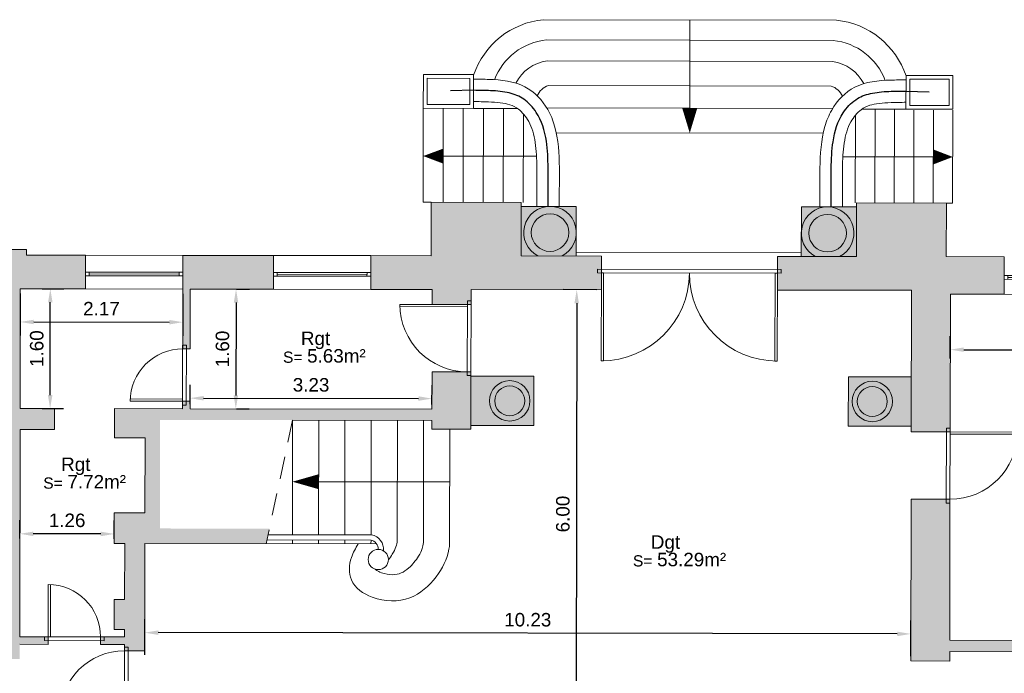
# Model space of a CAD drawing. Header units: metres. Extents: x -40 to 52, y -191 to 168.
# Tile 9 of 32: x -26 to -13, y -96 to -87. Entities that reach past the tile are written whole.
import ezdxf
from ezdxf.enums import TextEntityAlignment as Align

# ---------------------------------------------------------------- set-up
doc = ezdxf.new("R2010")
doc.units = ezdxf.units.M
doc.header["$LTSCALE"] = 2
doc.linetypes.add('Chemin', pattern=[0.5, 0.3, -0.2])
for name, color, linetype, lineweight in [('Cotation', 8, 'Continuous', 13), ('Escalier', 8, 'Continuous', 18), ('Etiq_Affectation', 7, 'Continuous', 18), ('Etiq_Surface', 7, 'Continuous', 18), ('Etiquette', 6, 'Continuous', 18), ('Hachures', 8, 'Continuous', 9), ('Menuiserie', 1, 'Continuous', 18), ('Menuiserie_cps', 7, 'Continuous', 18), ('Mur_coupe', 7, 'Continuous', 18), ('Mur_vu', 8, 'Continuous', 18)]:
    doc.layers.add(name, color=color, linetype=linetype, lineweight=lineweight)
for name, color, linetype, lineweight, plot in [('Etiq_Adresse', 6, 'Continuous', 18, False), ('Etiq_Mesure_ou_non', 6, 'Continuous', 18, False), ('Etiq_Num_appart', 6, 'Continuous', 18, False), ('Etiq_Num_lot', 6, 'Continuous', 18, False), ('Etiq_Typologie', 6, 'Continuous', 18, False), ('Menuiserie_seuil', 8, 'Continuous', 18, False)]:
    doc.layers.add(name, color=color, linetype=linetype, lineweight=lineweight, plot=plot)
doc.layers.add('Ferronneries', color=34, linetype='Continuous')
doc.styles.get("Standard").update_dxf_attribs({"font": 'arial.ttf'})
doc.dimstyles.get("Standard").update_dxf_attribs({"dimtxt": 0.18, "dimasz": 0.18, "dimexe": 0.18, "dimexo": 0.0625, "dimgap": 0.09, "dimtad": 1, "dimzin": 0, "dimdsep": 46, "dimtxsty": 'Standard', "dimcen": 0.09, "dimadec": 0, "dimazin": 0, "dimtfac": 1, "dimtdec": 4, "dimtofl": 0, "dimtmove": 0, "dimatfit": 3, "dimfxl": 0, "dimtolj": 1, "dimtzin": 0, "dimarcsym": 0})

# ---------------------------------------------------------------- blocks, each defined once
blk = doc.blocks.new('Fenetre_132')
blk.add_lwpolyline([(0.05, 0.05), (0.05, 0), (0, 0), (0, 0.05), (1.32, 0.05), (1.32, 0), (1.27, 0), (1.27, 0.05), (1.27, 0.025), (0.05, 0.025), (0.05, 0), (1.27, 0)])
blk = doc.blocks.new('Porte_Simple_Droite_90')
at = {"layer": 'Menuiserie_cps', "color": 1, "lineweight": 9}
for points in [[(0, 0), (0, 0.9)], [(0.03, 0.9), (0.03, 0), (0, 0)]]:
    blk.add_lwpolyline(points, dxfattribs=at)
at = {"layer": 'Menuiserie_cps', "lineweight": 9}
blk.add_arc((0, 0), 0.9, 0, 90, dxfattribs=at)
at = {"layer": 'Menuiserie_seuil'}
blk.add_lwpolyline([(-0.05, 0), (0.95, 0), (0.95, -0.05), (-0.05, -0.05)], close=True, dxfattribs=at)
blk = doc.blocks.new('Porte_Simple_Droite_70')
at = {"layer": 'Menuiserie_cps', "color": 1, "lineweight": 9}
for points in [[(0, 0), (0, 0.7)], [(0.03, 0.7), (0.03, 0), (0, 0)]]:
    blk.add_lwpolyline(points, dxfattribs=at)
at = {"layer": 'Menuiserie_cps', "lineweight": 9}
blk.add_arc((0, 0), 0.7, 0, 90, dxfattribs=at)
at = {"layer": 'Menuiserie_seuil'}
blk.add_lwpolyline([(-0.05, 0), (0.75, 0), (0.75, -0.05), (-0.05, -0.05)], close=True, dxfattribs=at)
blk = doc.blocks.new('Fenetre_130')
blk.add_lwpolyline([(0.05, 0.05), (0.05, 0), (0, 0), (0, 0.05), (1.3, 0.05), (1.3, 0), (1.25, 0), (1.25, 0.05), (1.25, 0.025), (0.05, 0.025), (0.05, 0), (1.25, 0)])
blk = doc.blocks.new('Porte_Simple_Droite_86')
at = {"layer": 'Menuiserie_cps', "color": 1, "lineweight": 9}
for points in [[(0, 0), (0, 0.86)], [(0.03, 0.86), (0.03, 0), (0, 0)]]:
    blk.add_lwpolyline(points, dxfattribs=at)
at = {"layer": 'Menuiserie_cps', "lineweight": 9}
blk.add_arc((0, 0), 0.86, 0, 90, dxfattribs=at)
at = {"layer": 'Menuiserie_seuil'}
blk.add_lwpolyline([(-0.05, 0), (0.91, 0), (0.91, -0.05), (-0.05, -0.05)], close=True, dxfattribs=at)
blk = doc.blocks.new('Porte_Double_235')
at = {"layer": 'Menuiserie_cps', "color": 1, "lineweight": 9}
for points in [[(0, 0), (0, 1.175), (0.03, 1.175), (0.03, 0)], [(2.35, 0), (2.35, 1.175), (2.32, 1.175), (2.32, 0)]]:
    blk.add_lwpolyline(points, close=True, dxfattribs=at)
at = {"layer": 'Menuiserie_cps', "lineweight": 9}
for centre, start, end in [((0, 0), 0, 90), ((2.35, 0), 90, 180)]:
    blk.add_arc(centre, 1.175, start, end, dxfattribs=at)
at = {"layer": 'Menuiserie_seuil'}
blk.add_lwpolyline([(-0.05, 0), (2.4, 0), (2.4, -0.05), (-0.05, -0.05)], close=True, dxfattribs=at)
blk = doc.blocks.new('Etiquette_Copro')
at = {"layer": 'Etiq_Adresse'}
blk.add_attdef('ADRESSE', text='', height=0.16, rotation=360, dxfattribs=at).set_placement((0.003, -0.655), align=Align.CENTER)
at = {"layer": 'Etiq_Affectation'}
blk.add_attdef('AFFECTATION', text='', height=0.16, rotation=360, dxfattribs=at).set_placement((0, 0), align=Align.CENTER)
at = {"layer": 'Etiq_Mesure_ou_non'}
blk.add_attdef('MESURE', text='', height=0.16, rotation=360, dxfattribs=at).set_placement((0, 0.686), align=Align.CENTER)
at = {"layer": 'Etiq_Num_appart'}
blk.add_attdef('NUMERO_APPARTEMENT', text='', height=0.16, rotation=360, dxfattribs=at).set_placement((0.003, -0.455), align=Align.CENTER)
at = {"layer": 'Etiq_Num_lot', "width": 0.7}
blk.add_attdef('NUMERO_LOT', text='', height=0.4, rotation=360, dxfattribs=at).set_placement((0, 0.227), align=Align.CENTER)
at = {"layer": 'Etiq_Surface'}
blk.add_text('S=', height=0.15, rotation=360, dxfattribs=at).set_placement((-0.435, -0.237))
blk.add_attdef('SURFACE', text='', height=0.15, rotation=360, dxfattribs=at).set_placement((-0.112, -0.287), align=Align.BOTTOM_LEFT)
at = {"layer": 'Etiq_Typologie'}
blk.add_attdef('TYPOLOGIE', text='', height=0.16, rotation=360, dxfattribs=at).set_placement((0.003, -0.855), align=Align.CENTER)
blk = doc.blocks.new('*D112')
at = {"layer": 'Cotation', "color": 0, "linetype": 'ByBlock', "lineweight": -2, "transparency": 16777216}
for p, q in [((-22.794, -90.47), (-22.62, -90.47)), ((-22.8, -90.65), (-22.802, -91.89)), ((-22.796, -92.07), (-22.623, -92.07))]:
    blk.add_line(p, q, dxfattribs=at)
at = {"layer": 'Cotation', "color": 0, "transparency": 16777216}
for points in [[(-22.83, -90.65), (-22.77, -90.65), (-22.8, -90.47)], [(-22.832, -91.89), (-22.772, -91.89), (-22.803, -92.07)]]:
    blk.add_solid(points, dxfattribs=at)
at = {"layer": 'Defpoints', "color": 0, "transparency": 16777216}
for p in [(-22.856, -90.47), (-22.859, -92.07), (-22.803, -92.07)]:
    blk.add_point(p, dxfattribs=at)
at = {"layer": 'Cotation', "color": 11, "transparency": 16777216, "insert": (-22.981, -91.27), "char_height": 0.18, "attachment_point": 5, "rotation": 89.9026}
blk.add_mtext('\\A1;1.60', dxfattribs=at)
blk = doc.blocks.new('*D113')
at = {"layer": 'Cotation', "color": 0, "linetype": 'ByBlock', "lineweight": -2, "transparency": 16777216}
for p, q in [((-23.414, -92.006), (-23.413, -91.747)), ((-20.184, -92.012), (-20.183, -91.753)), ((-23.234, -91.928), (-20.364, -91.932))]:
    blk.add_line(p, q, dxfattribs=at)
at = {"layer": 'Cotation', "color": 0, "transparency": 16777216}
for points in [[(-23.233, -91.898), (-23.234, -91.958), (-23.414, -91.927)], [(-20.363, -91.902), (-20.364, -91.962), (-20.184, -91.933)]]:
    blk.add_solid(points, dxfattribs=at)
at = {"layer": 'Defpoints', "color": 0, "transparency": 16777216}
for p in [(-20.184, -91.933), (-23.414, -92.069), (-20.184, -92.074)]:
    blk.add_point(p, dxfattribs=at)
at = {"layer": 'Cotation', "color": 11, "transparency": 16777216, "insert": (-21.798, -91.75), "char_height": 0.18, "attachment_point": 5, "rotation": 359.9026}
blk.add_mtext('\\A1;3.23', dxfattribs=at)
blk = doc.blocks.new('*D114')
at = {"layer": 'Cotation', "color": 0, "linetype": 'ByBlock', "lineweight": -2, "transparency": 16777216}
for p, q in [((-25.681, -90.527), (-25.682, -91.089)), ((-23.511, -90.531), (-23.512, -91.092)), ((-25.502, -90.909), (-23.692, -90.912))]:
    blk.add_line(p, q, dxfattribs=at)
at = {"layer": 'Cotation', "color": 0, "transparency": 16777216}
for points in [[(-25.502, -90.879), (-25.502, -90.939), (-25.682, -90.909)], [(-23.692, -90.882), (-23.692, -90.942), (-23.512, -90.912)]]:
    blk.add_solid(points, dxfattribs=at)
at = {"layer": 'Defpoints', "color": 0, "transparency": 16777216}
for p in [(-25.681, -90.465), (-23.511, -90.469), (-23.512, -90.912)]:
    blk.add_point(p, dxfattribs=at)
at = {"layer": 'Cotation', "color": 11, "transparency": 16777216, "insert": (-24.597, -90.731), "char_height": 0.18, "attachment_point": 5, "rotation": 359.9026}
blk.add_mtext('\\A1;2.17', dxfattribs=at)
blk = doc.blocks.new('*D115')
at = {"layer": 'Cotation', "color": 0, "linetype": 'ByBlock', "lineweight": -2, "transparency": 16777216}
for p, q in [((-25.389, -90.465), (-25.1, -90.466)), ((-25.282, -91.886), (-25.28, -90.646)), ((-25.391, -92.065), (-25.103, -92.066))]:
    blk.add_line(p, q, dxfattribs=at)
at = {"layer": 'Cotation', "color": 0, "transparency": 16777216}
for points in [[(-25.31, -90.646), (-25.25, -90.646), (-25.28, -90.466)], [(-25.312, -91.886), (-25.252, -91.886), (-25.283, -92.066)]]:
    blk.add_solid(points, dxfattribs=at)
at = {"layer": 'Defpoints', "color": 0, "transparency": 16777216}
for p in [(-25.451, -90.465), (-25.28, -90.466), (-25.454, -92.065)]:
    blk.add_point(p, dxfattribs=at)
at = {"layer": 'Cotation', "color": 11, "transparency": 16777216, "insert": (-25.461, -91.265), "char_height": 0.18, "attachment_point": 5, "rotation": 89.9026}
blk.add_mtext('\\A1;1.60', dxfattribs=at)
blk = doc.blocks.new('*D116')
at = {"layer": 'Cotation', "color": 0, "linetype": 'ByBlock', "lineweight": -2, "transparency": 16777216}
for p, q in [((-25.687, -93.802), (-25.686, -93.559)), ((-24.427, -93.805), (-24.426, -93.561)), ((-24.607, -93.741), (-25.507, -93.74))]:
    blk.add_line(p, q, dxfattribs=at)
at = {"layer": 'Cotation', "color": 0, "transparency": 16777216}
for points in [[(-25.507, -93.71), (-25.507, -93.77), (-25.687, -93.739)], [(-24.607, -93.711), (-24.607, -93.771), (-24.427, -93.741)]]:
    blk.add_solid(points, dxfattribs=at)
at = {"layer": 'Defpoints', "color": 0, "transparency": 16777216}
for p in [(-25.687, -93.739), (-25.687, -93.865), (-24.427, -93.867)]:
    blk.add_point(p, dxfattribs=at)
at = {"layer": 'Cotation', "color": 11, "transparency": 16777216, "insert": (-25.056, -93.56), "char_height": 0.18, "attachment_point": 5, "rotation": 359.9026}
blk.add_mtext('\\A1;1.26', dxfattribs=at)
blk = doc.blocks.new('*D117')
at = {"layer": 'Cotation', "color": 0, "linetype": 'ByBlock', "lineweight": -2, "transparency": 16777216}
for p, q in [((-17.984, -90.478), (-18.43, -90.477)), ((-18.251, -90.658), (-18.26, -96.293)), ((-17.994, -96.473), (-18.44, -96.472))]:
    blk.add_line(p, q, dxfattribs=at)
at = {"layer": 'Cotation', "color": 0, "transparency": 16777216}
for points in [[(-18.281, -90.658), (-18.221, -90.658), (-18.25, -90.478)], [(-18.29, -96.293), (-18.23, -96.293), (-18.26, -96.473)]]:
    blk.add_solid(points, dxfattribs=at)
at = {"layer": 'Defpoints', "color": 0, "transparency": 16777216}
for p in [(-17.921, -90.478), (-18.26, -96.473), (-17.931, -96.473)]:
    blk.add_point(p, dxfattribs=at)
at = {"layer": 'Cotation', "color": 11, "transparency": 16777216, "insert": (-18.435, -93.475), "char_height": 0.18, "attachment_point": 5, "rotation": 89.9026}
blk.add_mtext('\\A1;6.00', dxfattribs=at)
blk = doc.blocks.new('*D118')
at = {"layer": 'Cotation', "color": 0, "linetype": 'ByBlock', "lineweight": -2, "transparency": 16777216}
for p, q in [((-24.019, -95.358), (-24.019, -94.88)), ((-13.789, -95.376), (-13.789, -94.897)), ((-13.969, -95.077), (-23.839, -95.06))]:
    blk.add_line(p, q, dxfattribs=at)
at = {"layer": 'Cotation', "color": 0, "transparency": 16777216}
for points in [[(-23.839, -95.03), (-23.839, -95.09), (-24.019, -95.06)], [(-13.969, -95.047), (-13.969, -95.107), (-13.789, -95.077)]]:
    blk.add_solid(points, dxfattribs=at)
at = {"layer": 'Defpoints', "color": 0, "transparency": 16777216}
for p in [(-24.019, -95.06), (-24.019, -95.421), (-13.789, -95.438)]:
    blk.add_point(p, dxfattribs=at)
at = {"layer": 'Cotation', "color": 11, "transparency": 16777216, "insert": (-18.904, -94.888), "char_height": 0.18, "attachment_point": 5, "rotation": 359.9026}
blk.add_mtext('\\A1;10.23', dxfattribs=at)
blk = doc.blocks.new('*D120')
at = {"layer": 'Cotation', "color": 0, "linetype": 'ByBlock', "lineweight": -2, "transparency": 16777216}
for p, q in [((-13.263, -91.395), (-13.262, -91.099)), ((-7.85, -91.404), (-7.85, -91.108)), ((-13.082, -91.279), (-8.03, -91.288))]:
    blk.add_line(p, q, dxfattribs=at)
at = {"layer": 'Cotation', "color": 0, "transparency": 16777216}
for points in [[(-13.082, -91.249), (-13.082, -91.309), (-13.262, -91.279)], [(-8.03, -91.258), (-8.03, -91.318), (-7.85, -91.288)]]:
    blk.add_solid(points, dxfattribs=at)
at = {"layer": 'Defpoints', "color": 0, "transparency": 16777216}
for p in [(-7.85, -91.288), (-13.263, -91.457), (-7.851, -91.466)]:
    blk.add_point(p, dxfattribs=at)
at = {"layer": 'Cotation', "color": 11, "transparency": 16777216, "insert": (-10.556, -91.103), "char_height": 0.18, "attachment_point": 5, "rotation": 359.9026}
blk.add_mtext('\\A1;5.41', dxfattribs=at)

msp = doc.modelspace()

# ---------------------------------------------------------------- hatches: boundary and pattern name
at = {"layer": 'Hachures'}
h = msp.add_hatch(color=256, dxfattribs=at)
h.dxf.hatch_style = 1
h.paths.add_polyline_path([(-17.92, -90.028), (-18.992, -90.026), (-18.991, -89.311), (-20.192, -89.309), (-20.193, -90.024), (-21, -90.023), (-21.001, -90.473), (-20.181, -90.474), (-20.181, -90.674), (-19.661, -90.675), (-19.661, -90.475), (-17.921, -90.478)])
h = msp.add_hatch(color=256, dxfattribs=at)
h.dxf.hatch_style = 1
h.paths.add_polyline_path([(-18.607, -89.365), (-18.991, -89.364), (-18.992, -90.026), (-18.769, -90.027, -0.785426)])
h = msp.add_hatch(color=256, dxfattribs=at)
h.dxf.hatch_style = 1
h.paths.add_polyline_path([(-18.858, -89.715, 1), (-18.356, -89.716, 1)], flags=0)
h.paths.add_polyline_path([(-18.769, -90.027), (-18.446, -90.027, 4.100316)])
h.paths.add_polyline_path([(-18.356, -89.716, -1), (-18.858, -89.715, -1)], flags=16)
h = msp.add_hatch(color=256, dxfattribs=at)
h.dxf.hatch_style = 1
h.paths.add_polyline_path([(-18.256, -89.365), (-18.607, -89.365, -0.414214), (-18.256, -89.716)])
h = msp.add_hatch(color=256, dxfattribs=at)
h.dxf.hatch_style = 1
h.paths.add_polyline_path([(-13.261, -90.536), (-12.541, -90.537), (-12.54, -90.037), (-13.315, -90.036), (-13.314, -89.321), (-14.515, -89.319), (-14.516, -90.034), (-15.57, -90.032), (-15.571, -90.482), (-13.781, -90.485), (-13.784, -92.377), (-13.264, -92.378)])
h = msp.add_hatch(color=256, dxfattribs=at)
h.dxf.hatch_style = 1
h.paths.add_polyline_path([(-14.899, -89.371), (-15.25, -89.37), (-15.251, -89.721, -0.414214)])
h = msp.add_hatch(color=256, dxfattribs=at)
h.dxf.hatch_style = 1
h.paths.add_polyline_path([(-15.062, -90.033), (-14.739, -90.034, 4.100316)])
h.paths.add_polyline_path([(-14.649, -89.722, -1), (-15.151, -89.721, -1)], flags=16)
h = msp.add_hatch(color=256, dxfattribs=at)
h.dxf.hatch_style = 1
h.paths.add_polyline_path([(-14.515, -89.372), (-14.899, -89.371, -0.785426), (-14.739, -90.034), (-14.516, -90.034)])
h = msp.add_hatch(color=256, dxfattribs=at)
h.dxf.hatch_style = 1
h.paths.add_polyline_path([(-18.858, -89.715, 1), (-18.356, -89.716, 1)])
h = msp.add_hatch(color=256, dxfattribs=at)
h.dxf.hatch_style = 1
h.paths.add_polyline_path([(-15.151, -89.721, 1), (-14.649, -89.722, 1)])
h = msp.add_hatch(color=256, dxfattribs=at)
h.dxf.hatch_style = 1
h.paths.add_polyline_path([(-27.186, -94.857), (-27.086, -94.857), (-27.086, -94.787), (-27.186, -94.787), (-27.185, -94.555), (-27.335, -94.555), (-27.334, -93.655), (-27.184, -93.655), (-27.183, -93.445), (-26.206, -93.447), (-26.208, -94.789), (-26.308, -94.789), (-26.309, -94.859), (-26.209, -94.859), (-26.209, -95.411), (-25.689, -95.412), (-25.689, -95.215), (-25.309, -95.216), (-25.309, -95.116), (-25.689, -95.115), (-25.684, -92.345), (-25.224, -92.346), (-25.224, -92.066), (-25.684, -92.065), (-25.681, -90.465), (-24.811, -90.466), (-24.81, -90.016), (-25.599, -90.015), (-25.599, -89.942), (-26.279, -89.941), (-26.279, -89.693), (-26.329, -89.693), (-26.328, -89.614), (-26.678, -89.614), (-26.679, -89.693), (-26.679, -90.129), (-27.037, -90.128), (-27.037, -90.24), (-27.588, -90.239), (-27.588, -90.339), (-27.037, -90.34), (-27.037, -90.505), (-26.365, -90.507), (-26.365, -90.652), (-26.323, -90.652), (-26.323, -90.748), (-26.202, -90.748), (-26.206, -93.347), (-27.323, -93.345), (-27.323, -93.274), (-27.403, -93.274), (-27.406, -94.857), (-28.828, -94.854), (-28.829, -95.204), (-28.554, -95.205), (-28.557, -96.767), (-28.207, -96.767), (-28.204, -95.205), (-27.186, -95.207)])
h = msp.add_hatch(color=256, dxfattribs=at)
h.dxf.hatch_style = 1
h.paths.add_polyline_path([(-18.256, -89.716, -0.28009), (-18.446, -90.027), (-18.257, -90.028)])
h = msp.add_hatch(color=256, dxfattribs=at)
h.dxf.hatch_style = 1
h.paths.add_polyline_path([(-15.251, -89.721), (-15.251, -90.033), (-15.062, -90.033, -0.28009)])
h = msp.add_hatch(color=256, dxfattribs=at)
h.dxf.hatch_style = 1
h.paths.add_polyline_path([(-22.3, -90.021), (-23.51, -90.019), (-23.511, -90.469), (-23.512, -91.269), (-23.412, -91.269), (-23.411, -90.469), (-22.301, -90.471)])
h = msp.add_hatch(color=256, dxfattribs=at)
h.dxf.hatch_style = 1
h.paths.add_polyline_path([(-19.663, -91.575), (-20.183, -91.574), (-20.184, -92.074), (-23.414, -92.069), (-23.414, -91.969), (-23.514, -91.969), (-23.514, -92.069), (-24.424, -92.067), (-24.424, -92.217), (-20.184, -92.224), (-20.184, -92.341), (-19.664, -92.342)])
h = msp.add_hatch(color=256, dxfattribs=at)
h.dxf.hatch_style = 1
h.paths.add_polyline_path([(-18.823, -91.634), (-19.663, -91.632), (-19.664, -92.292), (-18.824, -92.294)])
h.paths.add_polyline_path([(-18.875, -91.964, -1), (-19.415, -91.963, -1)], flags=16)
h.paths.add_polyline_path([(-18.945, -91.964, -1), (-19.345, -91.963, -1)], flags=0)
h = msp.add_hatch(color=256, dxfattribs=at)
h.dxf.hatch_style = 1
h.paths.add_polyline_path([(-13.783, -91.642), (-14.623, -91.641), (-14.624, -92.301), (-13.784, -92.302)])
h.paths.add_polyline_path([(-14.033, -91.972, -1), (-14.573, -91.971, -1)], flags=16)
h.paths.add_polyline_path([(-14.103, -91.972, -1), (-14.503, -91.971, -1)], flags=0)
h = msp.add_hatch(color=256, dxfattribs=at)
h.dxf.hatch_style = 1
h.paths.add_polyline_path([(-19.415, -91.963, 1), (-18.875, -91.964, 1)])
h.paths.add_polyline_path([(-18.945, -91.964, -1), (-19.345, -91.963, -1)], flags=16)
h = msp.add_hatch(color=256, dxfattribs=at)
h.dxf.hatch_style = 1
h.paths.add_polyline_path([(-19.345, -91.963, 1), (-18.945, -91.964, 1)])
h = msp.add_hatch(color=256, dxfattribs=at)
h.dxf.hatch_style = 1
h.paths.add_polyline_path([(-14.573, -91.971, 1), (-14.033, -91.972, 1)])
h.paths.add_polyline_path([(-14.103, -91.972, -1), (-14.503, -91.971, -1)], flags=16)
h = msp.add_hatch(color=256, dxfattribs=at)
h.dxf.hatch_style = 1
h.paths.add_polyline_path([(-14.503, -91.971, 1), (-14.103, -91.972, 1)])
h = msp.add_hatch(color=256, dxfattribs=at)
h.dxf.hatch_style = 1
h.paths.add_polyline_path([(-22.045, -92.221), (-24.424, -92.217), (-24.424, -92.457), (-24.014, -92.458), (-24.016, -93.458), (-24.426, -93.457), (-24.427, -93.867), (-24.287, -93.867), (-24.288, -94.617), (-24.428, -94.617), (-24.429, -95.017), (-24.289, -95.017), (-24.289, -95.117), (-24.609, -95.117), (-24.609, -95.217), (-24.289, -95.217), (-24.289, -95.302), (-24.019, -95.303), (-24.017, -93.868), (-22.399, -93.871), (-22.356, -93.671), (-23.816, -93.668), (-23.814, -92.218)])
h = msp.add_hatch(color=256, dxfattribs=at)
h.dxf.hatch_style = 1
h.paths.add_polyline_path([(-13.266, -93.278), (-13.786, -93.277), (-13.789, -95.438), (-13.269, -95.439), (-13.269, -95.312), (-10.986, -95.315), (-10.986, -95.165), (-13.269, -95.162)])

# ---------------------------------------------------------------- linework, layer by layer
at = {"layer": 'Escalier'}
msp.add_line((-16.741, -88.054), (-16.739, -86.874), dxfattribs=at)
at = {"layer": 'Escalier', "flags": 128}
for points, format in [([(-18.695, -86.87, 0.295938), (-19.627, -87.612, 0.295938)], "xyb"), ([(-14.783, -86.877, -0.295938), (-13.853, -87.622, -0.295938)], "xyb"), ([(-18.654, -87.14, 0.281927), (-19.35, -87.672, 0.281927)], "xyb"), ([(-14.825, -87.147, -0.281927), (-14.13, -87.681, -0.281927)], "xyb"), ([(-18.647, -87.42, 0.240384), (-19.063, -87.717, 0.240384)], "xyb"), ([(-14.833, -87.427, -0.240384), (-14.417, -87.725, -0.240384)], "xyb"), ([(-18.627, -87.75, 0.21802), (-18.779, -87.887, 0.21802)], "xyb"), ([(-14.854, -87.757, -0.21802), (-14.702, -87.893, -0.21802)], "xyb"), ([(-16.741, -88.054, 0.2, 0, 0), (-16.741, -88.384, 0, 0, 0)], "xyseb"), ([(-20.033, -88.693, 0.2, 0, 0), (-20.3, -88.692, 0, 0, 0)], "xyseb"), ([(-13.489, -88.704, 0.2, 0, 0), (-13.229, -88.704, 0, 0, 0)], "xyseb"), ([(-22.046, -93.043, 0, 0.2, 0), (-21.696, -93.043, 0, 0, 0)], "xyseb")]:
    msp.add_lwpolyline(points, format=format, dxfattribs=at)
for points in [[(-14.783, -86.877), (-18.695, -86.87)], [(-14.825, -87.147), (-18.654, -87.14)], [(-14.833, -87.427), (-18.647, -87.42)], [(-14.854, -87.757), (-18.627, -87.75)], [(-20.301, -89.309), (-20.299, -88.054)], [(-20.034, -89.309), (-20.032, -88.055)], [(-19.767, -89.31), (-19.765, -88.055)], [(-19.627, -88.056), (-19.041, -88.057)], [(-19.5, -89.31), (-19.497, -88.056)], [(-19.232, -89.311), (-19.23, -88.056)], [(-14.832, -88.057), (-18.649, -88.05)], [(-14.44, -88.064), (-13.854, -88.065)], [(-14.27, -89.319), (-14.267, -88.065)], [(-14.01, -89.319), (-14.008, -88.065)], [(-13.75, -89.32), (-13.748, -88.08)], [(-13.49, -89.32), (-13.488, -88.08)], [(-13.23, -89.321), (-13.228, -88.081)], [(-18.965, -89.311), (-18.963, -88.128)], [(-14.53, -89.319), (-14.528, -88.146)], [(-14.959, -88.387), (-18.524, -88.38)], [(-18.787, -88.695), (-20.033, -88.693)], [(-14.696, -88.702), (-13.489, -88.704)], [(-20.192, -89.309), (-20.301, -89.309)], [(-13.314, -89.321), (-13.23, -89.321)], [(-15.251, -89.983), (-18.257, -89.978)], [(-17.921, -90.253), (-15.571, -90.257)], [(-22.045, -92.221), (-22.047, -93.751)], [(-21.695, -92.222), (-21.697, -93.752)], [(-21.345, -92.222), (-21.347, -93.752)], [(-20.995, -92.223), (-20.997, -93.753)], [(-20.645, -92.224), (-20.647, -93.829)], [(-20.295, -92.224), (-20.298, -93.855)], [(-19.945, -92.341), (-19.948, -93.868)], [(-21.696, -93.043), (-19.946, -93.046)], [(-22.047, -93.821), (-22.048, -93.865)], [(-21.697, -93.822), (-21.698, -93.865)], [(-21.347, -93.822), (-21.348, -93.866)], [(-20.997, -93.823), (-20.998, -93.873)]]:
    msp.add_lwpolyline(points, dxfattribs=at)
at = {"layer": 'Escalier', "linetype": 'Chemin', "ltscale": 0.5, "flags": 128}
msp.add_lwpolyline([(-22.045, -92.221), (-22.399, -93.871)], dxfattribs=at)
at = {"layer": 'Escalier'}
for points, knots in [([(-19.948, -93.868), (-19.949, -93.894), (-19.966, -94.053), (-20.114, -94.341), (-20.472, -94.657), (-20.945, -94.647), (-21.306, -94.401), (-21.288, -94.075), (-21.203, -93.931), (-21.168, -93.873)], [0.17931, 0.17931, 0.17931, 0.17931, 0.257138, 0.663105, 1.111828, 1.613793, 1.978367, 2.276474, 2.481688, 2.481688, 2.481688, 2.481688]), ([(-20.298, -93.855), (-20.3, -93.888), (-20.305, -93.909), (-20.325, -93.969), (-20.341, -94.003), (-20.397, -94.095), (-20.447, -94.154), (-20.528, -94.227), (-20.563, -94.249), (-20.629, -94.278), (-20.667, -94.286), (-20.758, -94.286), (-20.808, -94.278), (-20.895, -94.245), (-20.91, -94.235), (-20.93, -94.221), (-20.941, -94.212)], [0.195941, 0.195941, 0.195941, 0.195941, 0.366802, 0.366802, 0.554294, 0.554294, 0.85446, 0.85446, 1.084199, 1.084199, 1.349743, 1.349743, 1.615287, 1.615287, 1.822473, 2.040099, 2.040099, 2.040099, 2.040099]), ([(-20.647, -93.829), (-20.65, -93.862), (-20.655, -93.883), (-20.675, -93.943), (-20.691, -93.977), (-20.728, -94.037), (-20.746, -94.062), (-20.765, -94.086)], [0.1959415, 0.1959415, 0.1959415, 0.1959415, 0.3668021, 0.3668021, 0.5542941, 0.5542941, 0.6842407, 0.6842407, 0.6842407, 0.6842407])]:
    msp.add_open_spline(points, degree=3, knots=knots, dxfattribs=at)
at = {"layer": 'Ferronneries', "flags": 128}
for points in [[(-19.628, -87.814), (-19.938, -87.822)], [(-13.854, -87.824), (-13.544, -87.832)], [(-18.633, -89.365), (-18.632, -88.85)], [(-14.853, -89.371), (-14.852, -88.856)]]:
    msp.add_lwpolyline(points, dxfattribs=at)
at = {"layer": 'Ferronneries'}
for points in [[(-18.632, -88.853), (-18.634, -88.728), (-18.639, -88.608), (-18.677, -88.352), (-18.717, -88.22), (-18.835, -88.039), (-18.893, -87.977), (-19.015, -87.892), (-19.078, -87.866), (-19.227, -87.831), (-19.312, -87.823), (-19.475, -87.816), (-19.551, -87.815), (-19.628, -87.814)], [(-14.852, -88.859), (-14.85, -88.735), (-14.844, -88.614), (-14.806, -88.358), (-14.765, -88.227), (-14.646, -88.046), (-14.588, -87.984), (-14.466, -87.899), (-14.403, -87.874), (-14.253, -87.84), (-14.169, -87.832), (-14.006, -87.825), (-13.93, -87.825), (-13.853, -87.824)]]:
    msp.add_open_spline(points, degree=3, knots=[0.515945, 0.515945, 0.515945, 0.515945, 0.890509, 0.890509, 1.367074, 1.367074, 1.66323, 1.66323, 1.935472, 1.935472, 2.207713, 2.207713, 2.441101, 2.441101, 2.441101, 2.441101], dxfattribs=at)
at = {"layer": 'Menuiserie', "flags": 128}
for points in [[(-22.373, -93.751), (-20.991, -93.753)], [(-22.388, -93.821), (-20.997, -93.823)]]:
    msp.add_lwpolyline(points, dxfattribs=at)
at = {"layer": 'Menuiserie'}
msp.add_circle((-20.9, -94.083), 0.135, dxfattribs=at)
for radius, start, end in [(0.123, 357.4929, 77.6567), (0.193, 353.0718, 80.1385)]:
    msp.add_arc((-21.024, -93.943), radius, start, end, dxfattribs=at)
at = {"layer": 'Mur_coupe', "flags": 128}
for points in [[(-18.991, -89.311), (-20.192, -89.309), (-20.193, -90.024)], [(-18.991, -89.311), (-18.992, -90.026)], [(-18.991, -89.364), (-18.256, -89.365)], [(-18.257, -90.028), (-18.256, -89.365)], [(-15.251, -90.033), (-15.25, -89.37)], [(-14.515, -89.372), (-15.25, -89.37)], [(-13.314, -89.321), (-14.515, -89.319), (-14.516, -90.034)], [(-13.314, -89.321), (-13.315, -90.036)], [(-26.279, -89.941), (-25.599, -89.942)], [(-25.599, -89.942), (-25.599, -90.015)], [(-25.599, -90.015), (-24.81, -90.016)], [(-24.81, -90.016), (-24.811, -90.466)], [(-23.51, -90.019), (-23.512, -91.269)], [(-23.51, -90.019), (-23.511, -90.469)], [(-23.51, -90.019), (-22.3, -90.021)], [(-22.3, -90.021), (-22.301, -90.471)], [(-21, -90.023), (-21.001, -90.473)], [(-21, -90.023), (-20.193, -90.024)], [(-18.992, -90.026), (-17.92, -90.028)], [(-17.92, -90.028), (-17.921, -90.478)], [(-15.57, -90.032), (-15.571, -90.482)], [(-15.57, -90.032), (-14.516, -90.034)], [(-13.315, -90.036), (-12.54, -90.037)], [(-12.54, -90.037), (-12.541, -90.537)], [(-25.681, -90.465), (-25.684, -92.065)], [(-25.681, -90.465), (-24.811, -90.466)], [(-23.411, -90.469), (-23.412, -91.269)], [(-23.411, -90.469), (-22.301, -90.471)], [(-21.001, -90.473), (-20.181, -90.474)], [(-20.181, -90.474), (-20.181, -90.674)], [(-19.661, -90.475), (-19.661, -90.675)], [(-19.661, -90.475), (-17.921, -90.478)], [(-15.571, -90.482), (-13.781, -90.485)], [(-13.781, -90.485), (-13.784, -92.377)], [(-13.261, -90.536), (-13.264, -92.378)], [(-13.261, -90.536), (-12.541, -90.537)], [(-20.181, -90.674), (-19.661, -90.675)], [(-23.512, -91.269), (-23.412, -91.269)], [(-20.183, -91.574), (-20.184, -92.074)], [(-20.183, -91.574), (-19.663, -91.575)], [(-19.663, -91.575), (-19.664, -92.342)], [(-19.663, -91.632), (-18.823, -91.634)], [(-18.823, -91.634), (-18.824, -92.294)], [(-14.623, -91.641), (-14.624, -92.301)], [(-14.623, -91.641), (-13.783, -91.642)], [(-23.514, -91.969), (-23.414, -91.969)], [(-23.514, -91.969), (-23.514, -92.069)], [(-23.414, -91.969), (-23.414, -92.069)], [(-25.684, -92.065), (-25.224, -92.066)], [(-25.224, -92.066), (-25.224, -92.346)], [(-24.424, -92.067), (-24.424, -92.457)], [(-24.424, -92.067), (-23.514, -92.069)], [(-23.414, -92.069), (-20.184, -92.074)], [(-22.045, -92.221), (-20.184, -92.224)], [(-20.184, -92.224), (-20.184, -92.341)], [(-19.664, -92.292), (-18.824, -92.294)], [(-14.624, -92.301), (-13.784, -92.302)], [(-25.684, -92.345), (-25.689, -95.115)], [(-25.684, -92.345), (-25.224, -92.346)], [(-20.184, -92.341), (-19.664, -92.342)], [(-13.784, -92.377), (-13.264, -92.378)], [(-24.424, -92.457), (-24.014, -92.458)], [(-24.014, -92.458), (-24.016, -93.458)], [(-13.786, -93.277), (-13.789, -95.438)], [(-13.786, -93.277), (-13.266, -93.278)], [(-13.266, -93.278), (-13.269, -95.162)], [(-24.426, -93.457), (-24.427, -93.867)], [(-24.426, -93.457), (-24.016, -93.458)], [(-24.427, -93.867), (-24.287, -93.867)], [(-24.287, -93.867), (-24.288, -94.617)], [(-24.017, -93.868), (-24.019, -95.303)], [(-24.017, -93.868), (-20.923, -93.873)], [(-24.428, -94.617), (-24.429, -95.017)], [(-24.428, -94.617), (-24.288, -94.617)], [(-24.429, -95.017), (-24.289, -95.017)], [(-24.289, -95.017), (-24.289, -95.117)], [(-25.689, -95.115), (-25.309, -95.116)], [(-25.309, -95.116), (-25.309, -95.216)], [(-24.609, -95.117), (-24.609, -95.217)], [(-24.609, -95.117), (-24.289, -95.117)], [(-10.986, -95.165), (-13.269, -95.162)], [(-25.689, -95.215), (-25.309, -95.216)], [(-24.609, -95.217), (-24.289, -95.217)], [(-24.289, -95.217), (-24.289, -95.302)], [(-24.289, -95.302), (-24.019, -95.303)], [(-13.269, -95.312), (-13.269, -95.439)], [(-10.986, -95.315), (-13.269, -95.312)], [(-13.789, -95.438), (-13.269, -95.439)]]:
    msp.add_lwpolyline(points, dxfattribs=at)
at = {"layer": 'Mur_coupe'}
for centre, radius in [((-18.607, -89.715), 0.251), ((-14.9, -89.722), 0.251), ((-19.145, -91.963), 0.27), ((-19.145, -91.963), 0.2), ((-14.303, -91.971), 0.27), ((-14.303, -91.971), 0.2)]:
    msp.add_circle(centre, radius, dxfattribs=at)
for centre in [(-18.607, -89.715), (-14.9, -89.722)]:
    msp.add_arc(centre, 0.351, 297.3144, 242.4907, dxfattribs=at)
at = {"layer": 'Mur_vu'}
for points in [[(-20.298, -87.603), (-19.627, -87.604), (-19.627, -88.056), (-20.299, -88.054)], [(-20.248, -87.653), (-19.677, -87.654), (-19.677, -88.005), (-20.249, -88.004)], [(-13.227, -87.615), (-13.853, -87.614), (-13.854, -88.065), (-13.228, -88.066)], [(-13.277, -87.665), (-13.804, -87.664), (-13.804, -88.015), (-13.277, -88.016)]]:
    msp.add_lwpolyline(points, close=True, dxfattribs=at)
at = {"layer": 'Mur_vu', "flags": 128}
for points in [[(-18.783, -89.364), (-18.782, -88.853)], [(-18.483, -89.365), (-18.482, -88.85)], [(-15.003, -89.371), (-15.002, -88.856)], [(-14.703, -89.371), (-14.702, -88.86)], [(-24.81, -90.016), (-23.51, -90.019)], [(-22.3, -90.021), (-21, -90.023)], [(-24.811, -90.466), (-23.511, -90.469)], [(-22.301, -90.471), (-21.001, -90.473)], [(-12.541, -90.537), (-11.221, -90.54)]]:
    msp.add_lwpolyline(points, dxfattribs=at)
at = {"layer": 'Mur_vu'}
for points, knots in [([(-18.482, -88.85), (-18.485, -88.661), (-18.498, -88.39), (-18.65, -88.006), (-18.936, -87.705), (-19.329, -87.668), (-19.559, -87.665), (-19.627, -87.664)], [0.515945, 0.515945, 0.515945, 0.515945, 1.076745, 1.315058, 1.748653, 2.236207, 2.441101, 2.441101, 2.441101, 2.441101]), ([(-15.002, -88.856), (-14.998, -88.666), (-14.984, -88.396), (-14.831, -88.013), (-14.544, -87.712), (-14.151, -87.677), (-13.921, -87.675), (-13.854, -87.674)], [0.515945, 0.515945, 0.515945, 0.515945, 1.076745, 1.315058, 1.748653, 2.236207, 2.441101, 2.441101, 2.441101, 2.441101]), ([(-18.782, -88.853), (-18.784, -88.729), (-18.789, -88.615), (-18.821, -88.404), (-18.849, -88.308), (-18.927, -88.164), (-18.978, -88.105), (-19.066, -88.037), (-19.099, -88.021), (-19.216, -87.984), (-19.316, -87.973), (-19.493, -87.966), (-19.559, -87.965), (-19.627, -87.964)], [0.51885, 0.51885, 0.51885, 0.51885, 0.895581, 0.895581, 1.297558, 1.297558, 1.634346, 1.634346, 1.869557, 1.869557, 2.23168, 2.23168, 2.438571, 2.438571, 2.438571, 2.438571]), ([(-14.702, -88.86), (-14.7, -88.736), (-14.694, -88.622), (-14.662, -88.411), (-14.633, -88.315), (-14.554, -88.172), (-14.504, -88.112), (-14.416, -88.045), (-14.383, -88.029), (-14.265, -87.992), (-14.166, -87.981), (-13.988, -87.975), (-13.922, -87.975), (-13.854, -87.974)], [0.51885, 0.51885, 0.51885, 0.51885, 0.895581, 0.895581, 1.297558, 1.297558, 1.634346, 1.634346, 1.869557, 1.869557, 2.23168, 2.23168, 2.438571, 2.438571, 2.438571, 2.438571])]:
    msp.add_open_spline(points, degree=3, knots=knots, dxfattribs=at)

# ---------------------------------------------------------------- block references
at = {"layer": 'Etiquette'}
ref = msp.add_blockref('Etiquette_Copro', (-21.738, -91.218), dxfattribs=dict(at, rotation=359.9025560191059))
ref.add_attrib('AFFECTATION', 'Rgt', dxfattribs={"layer": 'Etiq_Affectation', "height": 0.18, "rotation": 359.9026}).set_placement((-21.738, -91.218), align=Align.CENTER)
ref.add_attrib('SURFACE', '5.63m²', dxfattribs={"layer": 'Etiq_Surface', "height": 0.18, "rotation": 359.9026}).set_placement((-21.851, -91.505), align=Align.BOTTOM_LEFT)
ref = msp.add_blockref('Etiquette_Copro', (-24.94, -92.9), dxfattribs=dict(at, rotation=359.9025560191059))
ref.add_attrib('AFFECTATION', 'Rgt', dxfattribs={"layer": 'Etiq_Affectation', "height": 0.18, "rotation": 359.9026}).set_placement((-24.94, -92.9), align=Align.CENTER)
ref.add_attrib('SURFACE', '7.72m²', dxfattribs={"layer": 'Etiq_Surface', "height": 0.18, "rotation": 359.9026}).set_placement((-25.052, -93.187), align=Align.BOTTOM_LEFT)
ref = msp.add_blockref('Etiquette_Copro', (-17.065, -93.939), dxfattribs=dict(at, rotation=359.9025560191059))
ref.add_attrib('AFFECTATION', 'Dgt', dxfattribs={"layer": 'Etiq_Affectation', "height": 0.18, "rotation": 359.9026}).set_placement((-17.065, -93.939), align=Align.CENTER)
ref.add_attrib('SURFACE', '53.29m²', dxfattribs={"layer": 'Etiq_Surface', "height": 0.18, "rotation": 359.9026}).set_placement((-17.177, -94.226), align=Align.BOTTOM_LEFT)
at = {"layer": 'Menuiserie'}
for name, p, rotation in [('Fenetre_130', (-23.511, -90.244), 179.9025560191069), ('Fenetre_130', (-21.001, -90.248), 179.9025560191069), ('Porte_Double_235', (-15.571, -90.257), 179.9025560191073), ('Fenetre_132', (-11.221, -90.29), 179.9025560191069), ('Porte_Simple_Droite_70', (-23.514, -91.969), 89.90255601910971), ('Porte_Simple_Droite_90', (-13.264, -92.378), 269.9025560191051), ('Porte_Simple_Droite_70', (-25.309, -95.116), 359.9025560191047), ('Porte_Simple_Droite_86', (-24.291, -96.162), 89.90255601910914)]:
    msp.add_blockref(name, p, dxfattribs=dict(at, rotation=rotation))
at = {"layer": 'Menuiserie', "xscale": -1, "rotation": 89.90255601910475}
msp.add_blockref('Porte_Simple_Droite_90', (-19.711, -90.675), dxfattribs=at)

# ---------------------------------------------------------------- dimensions: what is measured, and where the dimension line sits
at = {"layer": 'Cotation'}
for base, p1, p2, angle, picture, middle in [((-23.512, -90.912), (-25.681, -90.465), (-23.511, -90.469), 359.9026, '*D114', (-24.597, -90.731)), ((-25.28, -90.466), (-25.454, -92.065), (-25.451, -90.465), 89.9026, '*D115', (-25.461, -91.265)), ((-22.803, -92.07), (-22.856, -90.47), (-22.859, -92.07), 89.9026, '*D112', (-22.981, -91.27)), ((-18.26, -96.473), (-17.921, -90.478), (-17.931, -96.473), 89.9026, '*D117', (-18.435, -93.475)), ((-7.85, -91.288), (-13.263, -91.457), (-7.851, -91.466), 359.9026, '*D120', (-10.556, -91.103)), ((-20.184, -91.933), (-23.414, -92.069), (-20.184, -92.074), 359.9026, '*D113', (-21.798, -91.75)), ((-25.687, -93.739), (-24.427, -93.867), (-25.687, -93.865), 359.9026, '*D116', (-25.056, -93.56)), ((-24.019, -95.06), (-13.789, -95.438), (-24.019, -95.421), 359.9026, '*D118', (-18.904, -94.888))]:
    dim = msp.add_linear_dim(base=base, p1=p1, p2=p2, angle=angle, dimstyle='Standard', override={"dimpost": '<>', "dimclrt": 11, "dimfxl": 5}, dxfattribs=at)
    dim.commit()
    dim.dimension.update_dxf_attribs({"geometry": picture, "text_midpoint": middle})

doc.saveas('drawing.dxf')
